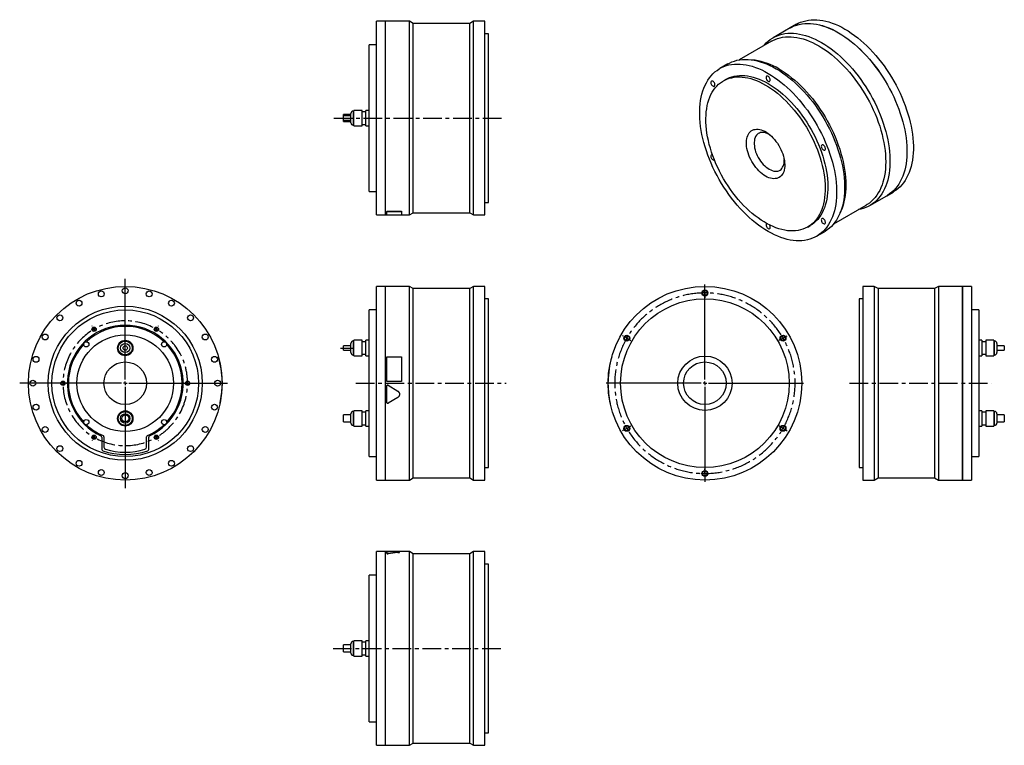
# Model space of a CAD drawing. Extents: x 139 to 1482, y 115 to 1104.
import ezdxf

# ---------------------------------------------------------------- set-up
doc = ezdxf.new("R2010")
doc.units = 0
doc.header["$LTSCALE"] = 2
doc.header["$MEASUREMENT"] = 0
doc.linetypes.add('CENTERX2', pattern=[20.32, 12.7, -2.54, 2.54, -2.54])
doc.layers.get('0').update_dxf_attribs({"linetype": 'CONTINUOUS'})

# ---------------------------------------------------------------- blocks, each defined once
blk = doc.blocks.new('SW_CENTERMARKSYMBOL_0')
at = {"color": 0, "linetype": 'Continuous'}
for p, q in [((0, 5), (0, 142.4)), ((-5, 0), (-143.9, 0)), ((0, 0), (-2.5, 0)), ((0, 0), (0, 2.5)), ((0, 0), (0, -2.5)), ((0, 0), (2.5, 0)), ((5, 0), (139.4, 0)), ((0, -5), (0, -142.8))]:
    blk.add_line(p, q, dxfattribs=at)
blk = doc.blocks.new('SW_CENTERMARKSYMBOL_2')
at = {"color": 6, "linetype": 'Continuous'}
for p, q in [((-2.5, 4.3), (-2.8, 4.8)), ((0, 0), (-1.2, 2.2)), ((0, 0), (1.2, -2.2)), ((85, 0), (83.8, -2.2)), ((85, 0), (86.2, 2.2)), ((87.5, 4.3), (87.8, 4.8)), ((2.5, -4.3), (2.8, -4.8)), ((82.5, -4.3), (82.2, -4.8)), ((-47.5, -73.6), (-48, -73.6)), ((-42.5, -73.6), (-45, -73.6)), ((-42.5, -73.6), (-40, -73.6)), ((-37.5, -73.6), (-37, -73.6)), ((122.5, -73.6), (122, -73.6)), ((127.5, -73.6), (125, -73.6)), ((127.5, -73.6), (130, -73.6)), ((132.5, -73.6), (133, -73.6)), ((0, -147.2), (-1.2, -149.4)), ((0, -147.2), (1.2, -145.1)), ((2.5, -142.9), (2.8, -142.5)), ((82.5, -142.9), (82.2, -142.5)), ((85, -147.2), (83.8, -145.1)), ((85, -147.2), (86.2, -149.4)), ((-2.5, -151.6), (-2.8, -152)), ((87.5, -151.6), (87.8, -152))]:
    blk.add_line(p, q, dxfattribs=at)
for start, end in [(118.3148, 120), (60, 61.6852), (120, 121.6852), (58.3148, 60), (178.3148, 180), (180, 181.6852), (0, 1.6852), (358.3148, 0), (238.3148, 240), (240, 241.6852), (298.3148, 300), (300, 301.6852)]:
    blk.add_arc((42.5, -73.6), 85, start, end, dxfattribs=at)
at = {"color": 6, "linetype": 'CENTERX2'}
for start, end in [(63.3703, 116.6297), (123.3703, 176.6297), (303.3703, 56.6297), (183.3703, 236.6297), (243.3703, 296.6297)]:
    blk.add_arc((42.5, -73.6), 85, start, end, dxfattribs=at)
blk = doc.blocks.new('SW_CENTERMARKSYMBOL_8')
at = {"color": 0, "linetype": 'Continuous'}
for p, q in [((0, 5), (0, 134.5)), ((-5, 0), (-134.5, 0)), ((0, 0), (-2.5, 0)), ((0, 0), (0, 2.5)), ((0, 0), (0, -2.5)), ((0, 0), (2.5, 0)), ((5, 0), (134.5, 0)), ((0, -5), (0, -134.5))]:
    blk.add_line(p, q, dxfattribs=at)
blk = doc.blocks.new('SW_CENTERMARKSYMBOL_9')
at = {"color": 6, "linetype": 'Continuous'}
for p, q in [((0, 5), (0, 6.5)), ((0, 0), (0, 2.5)), ((0, 0), (0, -2.5)), ((0, -5), (0, -6.5)), ((-110.9, -59), (-112.2, -58.2)), ((-106.5, -61.5), (-108.7, -60.2)), ((-106.5, -61.5), (-104.4, -62.8)), ((-102.2, -64), (-100.9, -64.8)), ((102.2, -64), (100.9, -64.8)), ((106.5, -61.5), (104.4, -62.8)), ((106.5, -61.5), (108.7, -60.2)), ((110.9, -59), (112.2, -58.2)), ((-110.9, -187), (-112.2, -187.8)), ((-106.5, -184.5), (-108.7, -185.8)), ((-106.5, -184.5), (-104.4, -183.2)), ((-102.2, -182), (-100.9, -181.2)), ((102.2, -182), (100.9, -181.2)), ((106.5, -184.5), (104.4, -183.2)), ((106.5, -184.5), (108.7, -185.8)), ((110.9, -187), (112.2, -187.8)), ((0, -241), (0, -239.5)), ((0, -246), (0, -243.5)), ((0, -246), (0, -248.5)), ((0, -251), (0, -252.5))]:
    blk.add_line(p, q, dxfattribs=at)
for start, end in [(90, 91.1645), (88.8355, 90), (150, 151.1645), (148.8355, 150), (30, 31.1645), (28.8355, 30), (208.8355, 210), (210, 211.1645), (328.8355, 330), (330, 331.1645), (268.8355, 270), (270, 271.1645)]:
    blk.add_arc((0, -123), 123, start, end, dxfattribs=at)
at = {"color": 6, "linetype": 'CENTERX2'}
for start, end in [(92.3291, 147.6709), (32.3291, 87.6709), (152.3291, 207.6709), (332.3291, 27.6709), (212.3291, 327.6709)]:
    blk.add_arc((0, -123), 123, start, end, dxfattribs=at)

msp = doc.modelspace()

# ---------------------------------------------------------------- linework, layer by layer
at = {"color": 7, "linetype": 'Continuous'}
for p, q in [((637.7, 1101.8), (625.4, 1101.8)), ((625.4, 969.8), (625.4, 1101.8)), ((637.7, 969.8), (637.7, 1101.8)), ((670.5, 1101.8), (637.8, 1101.8)), ((637.8, 969.8), (637.8, 1101.8)), ((675.7, 1098.8), (670.5, 1101.8)), ((670.5, 969.8), (670.5, 1101.8)), ((757.9, 1101.8), (752.7, 1098.8)), ((773.4, 1101.8), (757.9, 1101.8)), ((757.9, 969.8), (757.9, 1101.8)), ((773.4, 969.8), (773.4, 1101.8)), ((637.8, 1100.8), (637.7, 1100.8)), ((752.7, 1098.8), (675.7, 1098.8)), ((675.7, 969.8), (675.7, 1098.8)), ((752.7, 969.8), (752.7, 1098.8)), ((1189.5, 1092.7), (1166.4, 1079.3)), ((1198.3, 1097.7), (1189.6, 1092.7)), ((778.4, 1084.8), (773.4, 1084.8)), ((778.4, 969.8), (778.4, 1084.8)), ((1164.2, 1074.6), (1120.1, 1049.1)), ((625.4, 1069.8), (615.4, 1069.8)), ((615.4, 969.8), (615.4, 1069.8)), ((1141.7, 1048.6), (1137.3, 1049.3)), ((1104.6, 1043.7), (1093.6, 1037.3)), ((1102.1, 1022.6), (1098.6, 1020.6)), ((605.9, 980.4), (594.9, 980.4)), ((594.9, 969.8), (594.9, 980.4)), ((605.9, 969.8), (605.9, 980.4)), ((615.4, 980.4), (611.2, 980.4)), ((611.2, 969.8), (611.2, 980.4)), ((590.6, 974.6), (580.6, 974.6)), ((580.6, 972.8), (580.6, 974.6)), ((590.6, 972.8), (580.6, 972.8)), ((580.6, 969.8), (580.6, 972.8)), ((580.6, 966.8), (580.6, 969.8)), ((580.6, 966.8), (590.6, 966.8)), ((580.6, 965.1), (580.6, 966.8)), ((590.6, 969.8), (590.6, 976.1)), ((590.6, 963.5), (590.6, 969.8)), ((594.9, 979.3), (593.8, 979.3)), ((594.9, 959.3), (594.9, 969.8)), ((611.2, 978.4), (605.9, 978.4)), ((605.9, 959.3), (605.9, 969.8)), ((611.2, 959.3), (611.2, 969.8)), ((615.4, 869.8), (615.4, 969.8)), ((625.4, 837.8), (625.4, 969.8)), ((637.7, 837.8), (637.7, 969.8)), ((637.8, 837.8), (637.8, 969.8)), ((670.5, 837.8), (670.5, 969.8)), ((675.7, 840.8), (675.7, 969.8)), ((752.7, 840.8), (752.7, 969.8)), ((757.9, 837.8), (757.9, 969.8)), ((773.4, 837.8), (773.4, 969.8)), ((778.4, 854.8), (778.4, 969.8)), ((580.6, 965.1), (590.6, 965.1)), ((593.8, 960.3), (594.9, 960.3)), ((594.9, 959.3), (605.9, 959.3)), ((605.9, 961.2), (611.2, 961.2)), ((611.2, 959.3), (615.4, 959.3)), ((615.4, 869.8), (625.4, 869.8)), ((1298.4, 850.7), (1321.5, 864)), ((1321.6, 864.1), (1330.3, 869.1)), ((773.4, 854.8), (778.4, 854.8)), ((1249.1, 825.7), (1293.2, 851.2)), ((625.4, 837.8), (637.7, 837.8)), ((637.7, 838.8), (637.8, 838.8)), ((637.8, 837.8), (639.7, 837.8)), ((639.7, 842.8), (659.7, 842.8)), ((639.7, 842.8), (639.7, 842.7)), ((639.7, 842.7), (659.7, 842.7)), ((639.7, 837.7), (639.7, 842.7)), ((659.7, 837.7), (639.7, 837.7)), ((659.7, 842.8), (659.7, 842.7)), ((659.7, 842.7), (659.7, 837.7)), ((659.7, 837.8), (670.5, 837.8)), ((670.5, 837.8), (675.7, 840.8)), ((675.7, 840.8), (752.7, 840.8)), ((752.7, 840.8), (757.9, 837.8)), ((757.9, 837.8), (773.4, 837.8)), ((1257.8, 840.5), (1259.5, 844.7)), ((1213.6, 821.4), (1217.1, 823.4)), ((1225.6, 808.7), (1236.6, 815)), ((637.7, 740.5), (625.4, 740.5)), ((625.4, 476.5), (625.4, 740.5)), ((637.7, 476.5), (637.7, 740.5)), ((637.8, 739.5), (637.7, 739.5)), ((670.5, 740.5), (637.8, 740.5)), ((637.8, 476.5), (637.8, 740.5)), ((675.7, 737.5), (670.5, 740.5)), ((670.5, 476.5), (670.5, 740.5)), ((757.9, 740.5), (752.7, 737.5)), ((773.4, 740.5), (757.9, 740.5)), ((757.9, 476.5), (757.9, 740.5)), ((773.4, 476.5), (773.4, 740.5)), ((1304.3, 740.5), (1288.8, 740.5)), ((1288.8, 740.5), (1288.8, 476.5)), ((1309.5, 737.5), (1304.3, 740.5)), ((1304.3, 740.5), (1304.3, 476.5)), ((1391.7, 740.5), (1386.5, 737.5)), ((1424.4, 740.5), (1391.7, 740.5)), ((1391.7, 740.5), (1391.7, 476.5)), ((1424.4, 740.5), (1424.4, 476.5)), ((1424.5, 739.5), (1424.4, 739.5)), ((1436.8, 740.5), (1424.5, 740.5)), ((1424.5, 740.5), (1424.5, 476.5)), ((1436.8, 740.5), (1436.8, 476.5)), ((752.7, 737.5), (675.7, 737.5)), ((675.7, 479.5), (675.7, 737.5)), ((752.7, 479.5), (752.7, 737.5)), ((1386.5, 737.5), (1309.5, 737.5)), ((1309.5, 737.5), (1309.5, 479.5)), ((1386.5, 737.5), (1386.5, 479.5)), ((778.4, 723.5), (773.4, 723.5)), ((778.4, 493.5), (778.4, 723.5)), ((1288.8, 723.5), (1283.8, 723.5)), ((1283.8, 723.5), (1283.8, 493.5)), ((625.4, 708.5), (615.4, 708.5)), ((615.4, 508.5), (615.4, 708.5)), ((1446.8, 708.5), (1436.8, 708.5)), ((1446.8, 708.5), (1446.8, 508.5)), ((590.6, 659.5), (580.6, 659.5)), ((580.6, 653.5), (580.6, 659.5)), ((590.6, 650.2), (590.6, 662.8)), ((594.9, 666), (593.8, 666)), ((605.9, 667.1), (594.9, 667.1)), ((594.9, 646), (594.9, 667.1)), ((605.9, 646), (605.9, 667.1)), ((611.2, 665.1), (605.9, 665.1)), ((615.4, 667.1), (611.2, 667.1)), ((611.2, 646), (611.2, 667.1)), ((1451, 667.1), (1446.8, 667.1)), ((1451, 667.1), (1451, 646)), ((1456.3, 665.1), (1451, 665.1)), ((1467.4, 667.1), (1456.3, 667.1)), ((1456.3, 667.1), (1456.3, 646)), ((1467.4, 667.1), (1467.4, 646)), ((1468.4, 666), (1467.4, 666)), ((1471.6, 662.8), (1471.6, 650.2)), ((1481.6, 659.5), (1471.6, 659.5)), ((1481.6, 659.5), (1481.6, 653.5)), ((410, 644.5), (410.1, 644.5)), ((580.6, 653.5), (590.6, 653.5)), ((593.8, 647), (594.9, 647)), ((594.9, 646), (605.9, 646)), ((605.9, 647.9), (611.2, 647.9)), ((611.2, 646), (615.4, 646)), ((639.7, 644.5), (659.7, 644.5)), ((639.7, 611), (639.7, 644.5)), ((659.7, 644.5), (659.7, 611)), ((946.4, 644.5), (946.3, 644.5)), ((1446.8, 646), (1451, 646)), ((1451, 647.9), (1456.3, 647.9)), ((1456.3, 646), (1467.4, 646)), ((1467.4, 647), (1468.4, 647)), ((1471.6, 653.5), (1481.6, 653.5)), ((414.9, 611), (415, 611)), ((414.9, 604.8), (415, 604.8)), ((659.7, 611), (639.7, 611)), ((659.7, 611), (639.7, 611)), ((639.7, 611), (639.7, 611)), ((639.7, 582.2), (639.7, 604.8)), ((639.7, 604.8), (639.7, 604.8)), ((641.6, 605.8), (654.5, 597.8)), ((641.6, 605.8), (641.6, 605.8)), ((641.6, 605.8), (654.5, 597.9)), ((659.7, 611), (659.7, 611)), ((941.4, 611), (941.3, 611)), ((941.4, 605.8), (941.3, 605.8)), ((654.5, 597.9), (654.5, 597.8)), ((941.8, 597.9), (941.7, 597.8)), ((412.3, 582.2), (412.4, 582.2)), ((654.5, 589.2), (641.6, 581.2)), ((942.8, 589.2), (942.7, 589.2)), ((944.2, 581.2), (944.2, 581.2)), ((590.6, 565.3), (580.6, 565.3)), ((580.6, 555.8), (580.6, 565.3)), ((590.6, 554.2), (590.6, 566.8)), ((594.9, 570), (593.8, 570)), ((605.9, 571.1), (594.9, 571.1)), ((594.9, 550), (594.9, 571.1)), ((605.9, 550), (605.9, 571.1)), ((611.2, 569.1), (605.9, 569.1)), ((615.4, 571.1), (611.2, 571.1)), ((611.2, 550), (611.2, 571.1)), ((1451, 571.1), (1446.8, 571.1)), ((1451, 571.1), (1451, 550)), ((1456.3, 569.1), (1451, 569.1)), ((1467.4, 571.1), (1456.3, 571.1)), ((1456.3, 571.1), (1456.3, 550)), ((1467.4, 571.1), (1467.4, 550)), ((1468.4, 570), (1467.4, 570)), ((1471.6, 566.8), (1471.6, 554.2)), ((1481.6, 565.3), (1471.6, 565.3)), ((1481.6, 565.3), (1481.6, 555.8)), ((580.6, 555.8), (590.6, 555.8)), ((593.8, 551), (594.9, 551)), ((605.9, 551.9), (611.2, 551.9)), ((1451, 551.9), (1456.3, 551.9)), ((1467.4, 551), (1468.4, 551)), ((1471.6, 555.8), (1481.6, 555.8)), ((594.9, 550), (605.9, 550)), ((611.2, 550), (615.4, 550)), ((1446.8, 550), (1451, 550)), ((1456.3, 550), (1467.4, 550)), ((251, 535), (251, 518.4)), ((254, 535.3), (254, 521.3)), ((312, 521.3), (312, 535.3)), ((315, 518.4), (315, 535)), ((615.4, 508.5), (625.4, 508.5)), ((1436.8, 508.5), (1446.8, 508.5)), ((773.4, 493.5), (778.4, 493.5)), ((1283.8, 493.5), (1288.8, 493.5)), ((625.4, 476.5), (637.7, 476.5)), ((637.7, 477.5), (637.8, 477.5)), ((637.8, 476.5), (670.5, 476.5)), ((670.5, 476.5), (675.7, 479.5)), ((675.7, 479.5), (752.7, 479.5)), ((752.7, 479.5), (757.9, 476.5)), ((757.9, 476.5), (773.4, 476.5)), ((1288.8, 476.5), (1304.3, 476.5)), ((1304.3, 476.5), (1309.5, 479.5)), ((1309.5, 479.5), (1386.5, 479.5)), ((1386.5, 479.5), (1391.7, 476.5)), ((1391.7, 476.5), (1424.4, 476.5)), ((1424.4, 477.5), (1424.5, 477.5)), ((1424.5, 476.5), (1436.8, 476.5)), ((637.7, 379.1), (625.4, 379.1)), ((625.4, 115.1), (625.4, 379.1)), ((637.7, 115.1), (637.7, 379.1)), ((637.8, 378.1), (637.7, 378.1)), ((639.7, 379.1), (637.8, 379.1)), ((637.8, 115.1), (637.8, 379.1)), ((639.7, 376.5), (639.7, 379.1)), ((659.7, 379.1), (639.7, 379.1)), ((639.7, 376.4), (639.7, 376.5)), ((641.6, 376.2), (641.6, 376.3)), ((670.5, 379.1), (645.5, 379.1)), ((654.5, 377.6), (654.5, 377.7)), ((659.7, 379.1), (659.7, 379.1)), ((675.7, 376.1), (670.5, 379.1)), ((670.5, 115.1), (670.5, 379.1)), ((752.7, 376.1), (675.7, 376.1)), ((675.7, 118.1), (675.7, 376.1)), ((757.9, 379.1), (752.7, 376.1)), ((752.7, 118.1), (752.7, 376.1)), ((773.4, 379.1), (757.9, 379.1)), ((757.9, 115.1), (757.9, 379.1)), ((773.4, 115.1), (773.4, 379.1)), ((778.4, 362.1), (773.4, 362.1)), ((778.4, 132.1), (778.4, 362.1)), ((625.4, 347.1), (615.4, 347.1)), ((615.4, 147.1), (615.4, 347.1)), ((594.9, 256.6), (593.8, 256.6)), ((605.9, 257.6), (594.9, 257.6)), ((594.9, 236.5), (594.9, 257.6)), ((605.9, 236.5), (605.9, 257.6)), ((611.2, 255.7), (605.9, 255.7)), ((615.4, 257.6), (611.2, 257.6)), ((611.2, 236.5), (611.2, 257.6)), ((590.6, 251.8), (580.6, 251.8)), ((580.6, 242.3), (580.6, 251.8)), ((580.6, 242.3), (590.6, 242.3)), ((590.6, 240.8), (590.6, 253.4)), ((593.8, 237.6), (594.9, 237.6)), ((594.9, 236.5), (605.9, 236.5)), ((605.9, 238.5), (611.2, 238.5)), ((611.2, 236.5), (615.4, 236.5)), ((615.4, 147.1), (625.4, 147.1)), ((773.4, 132.1), (778.4, 132.1)), ((625.4, 115.1), (637.7, 115.1)), ((637.7, 116.1), (637.8, 116.1)), ((637.8, 115.1), (670.5, 115.1)), ((670.5, 115.1), (675.7, 118.1)), ((675.7, 118.1), (752.7, 118.1)), ((752.7, 118.1), (757.9, 115.1)), ((757.9, 115.1), (773.4, 115.1))]:
    msp.add_line(p, q, dxfattribs=at)
at = {"color": 6, "linetype": 'CENTERX2'}
for p, q in [((567.4, 969.8), (800.5, 969.8)), ((597.4, 608.5), (802.5, 608.5)), ((1270.7, 608.5), (1463.8, 608.5)), ((566.3, 247.1), (799.7, 247.1))]:
    msp.add_line(p, q, dxfattribs=at)
at = {"color": 8, "linetype": 'Continuous'}
for p, q in [((593.8, 979.3), (593.8, 969.8)), ((593.8, 969.8), (593.8, 960.3)), ((593.8, 666), (593.8, 647)), ((1468.4, 647), (1468.4, 666)), ((593.8, 570), (593.8, 551)), ((1468.4, 551), (1468.4, 570)), ((593.8, 256.6), (593.8, 237.6))]:
    msp.add_line(p, q, dxfattribs=at)
at = {"color": 7, "linetype": 'CENTERX2'}
msp.add_line((576.6, 656.5), (594.6, 656.5), dxfattribs=at)
at = {"color": 7, "linetype": 'Continuous'}
for points in [[(1198.3, 1097.7), (1200.6, 1099), (1203.9, 1100.5), (1207.3, 1101.7), (1210.8, 1102.6), (1214.5, 1103.3), (1218.2, 1103.8), (1222.1, 1103.9), (1226, 1103.8), (1230.1, 1103.5), (1234.2, 1102.8), (1238.4, 1101.9), (1242.6, 1100.8), (1246.9, 1099.4), (1251.2, 1097.7), (1255.5, 1095.8), (1259.9, 1093.6), (1264.3, 1091.2)], [(1189.5, 1092.7), (1191.9, 1093.9), (1195.1, 1095.4), (1198.5, 1096.6), (1202.1, 1097.6), (1205.7, 1098.3), (1209.5, 1098.7), (1213.3, 1098.9), (1217.3, 1098.8), (1221.3, 1098.4), (1225.4, 1097.8), (1229.6, 1096.9), (1233.8, 1095.7), (1238.1, 1094.3), (1242.4, 1092.6), (1246.8, 1090.7), (1251.1, 1088.6), (1255.5, 1086.1)], [(1189.6, 1092.7), (1191.9, 1094), (1195.2, 1095.5), (1198.6, 1096.7), (1202.1, 1097.6), (1205.8, 1098.3), (1209.5, 1098.7), (1213.4, 1098.9), (1217.3, 1098.8), (1221.4, 1098.4), (1225.5, 1097.8), (1229.7, 1096.9), (1233.9, 1095.8), (1238.2, 1094.3), (1242.5, 1092.7), (1246.8, 1090.8), (1251.2, 1088.6), (1255.6, 1086.2)], [(1264.3, 1091.2), (1268.6, 1088.6), (1273, 1085.7), (1277.4, 1082.6), (1281.7, 1079.3), (1286, 1075.7), (1290.2, 1072), (1294.4, 1068.1), (1298.5, 1064), (1302.5, 1059.7), (1306.4, 1055.2), (1310.3, 1050.6), (1314.1, 1045.8), (1317.7, 1040.9), (1321.2, 1035.9), (1324.6, 1030.8), (1327.9, 1025.5), (1331, 1020.2), (1334, 1014.8), (1336.9, 1009.3), (1339.5, 1003.7), (1342, 998.2), (1344.4, 992.5), (1346.5, 986.9), (1348.5, 981.2), (1350.3, 975.6), (1351.9, 970), (1353.3, 964.4), (1354.5, 958.8), (1355.5, 953.3), (1356.4, 947.9), (1357, 942.5), (1357.4, 937.2), (1357.6, 932.1), (1357.6, 927), (1357.4, 922.1), (1357, 917.3), (1356.4, 912.7), (1355.5, 908.2), (1354.5, 903.8), (1353.3, 899.7), (1351.9, 895.7), (1350.3, 891.9), (1348.5, 888.4), (1346.5, 885), (1344.4, 881.8), (1342, 878.9), (1339.5, 876.2), (1336.9, 873.8), (1334, 871.5), (1331, 869.6), (1330.3, 869.1)], [(1153.9, 1068.7), (1154.6, 1069.5), (1157.1, 1072.2), (1159.8, 1074.7), (1162.6, 1076.9), (1165.6, 1078.9), (1168.7, 1080.6), (1172, 1082.1), (1175.4, 1083.3), (1178.9, 1084.2), (1182.6, 1084.9), (1186.3, 1085.4), (1190.2, 1085.5), (1194.1, 1085.4), (1198.2, 1085), (1202.3, 1084.4), (1206.5, 1083.5), (1210.7, 1082.4), (1215, 1081), (1219.3, 1079.3), (1223.6, 1077.4), (1228, 1075.2), (1232.4, 1072.8)], [(1164.2, 1074.6), (1165.8, 1075.5), (1169, 1077), (1172.3, 1078.2), (1175.8, 1079.2), (1179.4, 1080), (1183.1, 1080.4), (1186.9, 1080.6), (1190.8, 1080.6), (1194.8, 1080.3), (1198.9, 1079.7), (1203, 1078.8), (1207.2, 1077.7), (1211.4, 1076.3), (1215.7, 1074.6), (1220, 1072.8), (1224.4, 1070.6), (1228.7, 1068.2)], [(1255.5, 1086.1), (1259.9, 1083.5), (1264.2, 1080.6), (1268.6, 1077.5), (1272.9, 1074.2), (1277.2, 1070.7), (1281.4, 1066.9), (1285.6, 1063), (1289.7, 1058.9), (1293.7, 1054.6), (1297.7, 1050.2), (1301.5, 1045.5), (1305.3, 1040.8), (1308.9, 1035.9), (1312.5, 1030.9), (1315.9, 1025.7), (1319.1, 1020.5), (1322.3, 1015.1), (1325.3, 1009.7), (1328.1, 1004.2), (1330.8, 998.7), (1333.3, 993.1), (1335.6, 987.5), (1337.8, 981.8), (1339.7, 976.2), (1341.5, 970.5), (1343.1, 964.9), (1344.5, 959.3), (1345.8, 953.8), (1346.8, 948.2), (1347.6, 942.8), (1348.2, 937.5), (1348.6, 932.2), (1348.8, 927), (1348.8, 922), (1348.6, 917), (1348.2, 912.2), (1347.6, 907.6), (1346.8, 903.1), (1345.8, 898.8), (1344.5, 894.6), (1343.1, 890.6), (1341.5, 886.9), (1339.7, 883.3), (1337.8, 879.9), (1335.6, 876.8), (1333.3, 873.9), (1330.8, 871.2), (1328.1, 868.7), (1325.3, 866.5), (1322.3, 864.5), (1321.5, 864)], [(1255.6, 1086.2), (1259.9, 1083.5), (1264.3, 1080.7), (1268.7, 1077.6), (1273, 1074.2), (1277.3, 1070.7), (1281.5, 1067), (1285.7, 1063.1), (1289.8, 1059), (1293.8, 1054.7), (1297.7, 1050.2), (1301.6, 1045.6), (1305.4, 1040.8), (1309, 1035.9), (1312.5, 1030.9), (1315.9, 1025.8), (1319.2, 1020.5), (1322.3, 1015.2), (1325.3, 1009.8), (1328.2, 1004.3), (1330.8, 998.7), (1333.3, 993.1), (1335.7, 987.5), (1337.8, 981.9), (1339.8, 976.2), (1341.6, 970.6), (1343.2, 964.9), (1344.6, 959.3), (1345.8, 953.8), (1346.8, 948.3), (1347.7, 942.9), (1348.3, 937.5), (1348.7, 932.2), (1348.9, 927.1), (1348.9, 922), (1348.7, 917.1), (1348.3, 912.3), (1347.7, 907.6), (1346.8, 903.1), (1345.8, 898.8), (1344.6, 894.7), (1343.2, 890.7), (1341.6, 886.9), (1339.8, 883.3), (1337.8, 880), (1335.7, 876.8), (1333.3, 873.9), (1330.8, 871.2), (1328.2, 868.7), (1325.3, 866.5), (1322.3, 864.5), (1321.6, 864.1)], [(1228.7, 1068.2), (1233, 1065.6), (1237.4, 1062.7), (1241.7, 1059.7), (1246, 1056.4), (1250.2, 1052.8), (1254.4, 1049.1), (1258.5, 1045.2), (1262.6, 1041.1), (1266.6, 1036.8), (1270.5, 1032.4), (1274.3, 1027.8), (1278, 1023), (1281.6, 1018.1), (1285.1, 1013.1), (1288.4, 1008), (1291.6, 1002.8), (1294.7, 997.5), (1297.6, 992.1), (1300.4, 986.6), (1303, 981.1), (1305.4, 975.5), (1307.7, 970), (1309.8, 964.4), (1311.7, 958.7), (1313.4, 953.2), (1314.9, 947.6), (1316.2, 942), (1317.3, 936.6), (1318.3, 931.1), (1319, 925.8), (1319.5, 920.5), (1319.8, 915.3), (1319.9, 910.2), (1319.8, 905.3), (1319.5, 900.5), (1319, 895.8), (1318.3, 891.3), (1317.3, 886.9), (1316.2, 882.7), (1314.9, 878.7), (1313.4, 874.9), (1311.7, 871.2), (1309.8, 867.8), (1307.7, 864.6), (1305.4, 861.6), (1303, 858.9), (1300.4, 856.4), (1297.6, 854.1), (1294.7, 852.1), (1293.2, 851.2)], [(1232.4, 1072.8), (1236.7, 1070.2), (1241.1, 1067.3), (1245.5, 1064.2), (1249.8, 1060.9), (1254.1, 1057.3), (1258.3, 1053.6), (1262.5, 1049.7), (1266.6, 1045.6), (1270.6, 1041.3), (1274.6, 1036.8), (1278.4, 1032.2), (1282.2, 1027.4), (1285.8, 1022.5), (1289.3, 1017.5), (1292.7, 1012.4), (1296, 1007.1), (1299.1, 1001.8), (1302.1, 996.4), (1305, 990.9), (1307.6, 985.3), (1310.1, 979.7), (1312.5, 974.1), (1314.6, 968.5), (1316.6, 962.8), (1318.4, 957.2), (1320, 951.6), (1321.4, 946), (1322.6, 940.4), (1323.6, 934.9), (1324.5, 929.5), (1325.1, 924.1), (1325.5, 918.8), (1325.7, 913.7), (1325.7, 908.6), (1325.5, 903.7), (1325.1, 898.9), (1324.5, 894.2), (1323.6, 889.8), (1322.6, 885.4), (1321.4, 881.3), (1320, 877.3), (1318.4, 873.5), (1316.6, 869.9), (1314.6, 866.6), (1312.5, 863.4), (1310.1, 860.5), (1307.6, 857.8), (1305, 855.3), (1302.1, 853.1), (1299.1, 851.2), (1296, 849.4), (1292.7, 848), (1289.3, 846.7), (1285.8, 845.8), (1282.9, 845.2)], [(1104.6, 1043.7), (1106.9, 1044.9), (1110.2, 1046.4), (1113.6, 1047.6), (1117.1, 1048.6), (1120.8, 1049.2), (1124.5, 1049.7), (1128.4, 1049.8), (1132.3, 1049.7), (1136.4, 1049.4), (1140.5, 1048.7), (1144.7, 1047.8), (1148.9, 1046.7), (1153.2, 1045.3), (1157.5, 1043.6), (1161.8, 1041.7), (1166.2, 1039.5), (1170.6, 1037.1)], [(1159.6, 1030.8), (1164, 1028.1), (1168.4, 1025.3), (1172.7, 1022.2), (1177, 1018.9), (1181.3, 1015.3), (1185.5, 1011.6), (1189.7, 1007.7), (1193.8, 1003.6), (1197.8, 999.3), (1201.8, 994.8), (1205.7, 990.2), (1209.4, 985.4), (1213.1, 980.5), (1216.6, 975.5), (1220, 970.4), (1223.3, 965.1), (1226.4, 959.8), (1229.4, 954.4), (1232.2, 948.9), (1234.9, 943.3), (1237.4, 937.7), (1239.7, 932.1), (1241.9, 926.5), (1243.8, 920.8), (1245.6, 915.2), (1247.2, 909.6), (1248.7, 904), (1249.9, 898.4), (1250.9, 892.9), (1251.7, 887.5), (1252.3, 882.1), (1252.7, 876.8), (1252.9, 871.7), (1252.9, 866.6), (1252.7, 861.7), (1252.3, 856.9), (1251.7, 852.2), (1250.9, 847.7), (1249.9, 843.4), (1248.7, 839.3), (1247.2, 835.3), (1245.6, 831.5), (1243.8, 827.9), (1241.9, 824.6), (1239.7, 821.4), (1237.4, 818.5), (1234.9, 815.8), (1232.2, 813.3), (1229.4, 811.1), (1226.4, 809.1), (1223.3, 807.4), (1220, 806), (1216.6, 804.7), (1213.1, 803.8), (1209.4, 803.1), (1205.7, 802.7), (1201.8, 802.5), (1197.8, 802.6), (1193.8, 803), (1189.7, 803.6), (1185.5, 804.5), (1181.3, 805.7), (1177, 807.1), (1172.7, 808.7), (1168.4, 810.7), (1164, 812.8), (1159.6, 815.2), (1155.2, 817.9), (1150.9, 820.7), (1146.5, 823.8), (1142.2, 827.2), (1137.9, 830.7), (1133.7, 834.4), (1129.5, 838.4), (1125.4, 842.5), (1121.4, 846.8), (1117.4, 851.2), (1113.6, 855.8), (1109.8, 860.6), (1106.2, 865.5), (1102.7, 870.5), (1099.2, 875.7), (1096, 880.9), (1092.8, 886.2), (1089.9, 891.7), (1087, 897.1), (1084.4, 902.7), (1081.9, 908.3), (1079.5, 913.9), (1077.4, 919.5), (1075.4, 925.2), (1073.6, 930.8), (1072, 936.5), (1070.6, 942.1), (1069.4, 947.6), (1068.3, 953.1), (1067.5, 958.6), (1066.9, 963.9), (1066.5, 969.2), (1066.3, 974.4), (1066.3, 979.4), (1066.5, 984.3), (1066.9, 989.1), (1067.5, 993.8), (1068.3, 998.3), (1069.4, 1002.6), (1070.6, 1006.8), (1072, 1010.7), (1073.6, 1014.5), (1075.4, 1018.1), (1077.4, 1021.4), (1079.5, 1024.6), (1081.9, 1027.5), (1084.4, 1030.2), (1087, 1032.7), (1089.9, 1034.9), (1092.8, 1036.9), (1096, 1038.6), (1099.2, 1040.1), (1102.7, 1041.3), (1106.2, 1042.2), (1109.8, 1042.9), (1113.6, 1043.3), (1117.4, 1043.5), (1121.4, 1043.4), (1125.4, 1043), (1129.5, 1042.4), (1133.7, 1041.5), (1137.9, 1040.4), (1142.2, 1039), (1146.5, 1037.3), (1150.9, 1035.4), (1155.2, 1033.2), (1159.6, 1030.8)], [(1170.6, 1037.1), (1175, 1034.5), (1179.3, 1031.6), (1183.7, 1028.5), (1188, 1025.2), (1192.3, 1021.7), (1196.5, 1017.9), (1200.7, 1014), (1204.8, 1009.9), (1208.8, 1005.6), (1212.8, 1001.1), (1216.6, 996.5), (1220.4, 991.8), (1224, 986.9), (1227.5, 981.8), (1230.9, 976.7), (1234.2, 971.4), (1237.3, 966.1), (1240.3, 960.7), (1243.2, 955.2), (1245.8, 949.7), (1248.3, 944.1), (1250.7, 938.4), (1252.8, 932.8), (1254.8, 927.2), (1256.6, 921.5), (1258.2, 915.9), (1259.6, 910.3), (1260.8, 904.7), (1261.8, 899.2), (1262.7, 893.8), (1263.3, 888.4), (1263.7, 883.2), (1263.9, 878), (1263.9, 872.9), (1263.7, 868), (1263.3, 863.2), (1262.7, 858.6), (1261.8, 854.1), (1260.8, 849.7), (1259.6, 845.6), (1258.2, 841.6), (1256.6, 837.8), (1254.8, 834.3), (1252.8, 830.9), (1250.7, 827.8), (1248.3, 824.8), (1245.8, 822.1), (1243.2, 819.7), (1240.3, 817.5), (1237.3, 815.5), (1236.6, 815)], [(1174.3, 1036.8), (1178.6, 1034.2), (1182.9, 1031.3), (1187.2, 1028.2), (1191.5, 1024.9), (1195.8, 1021.4), (1200, 1017.7), (1204.1, 1013.8), (1208.2, 1009.7), (1212.1, 1005.4), (1216.1, 1001), (1219.9, 996.4), (1223.6, 991.6), (1227.2, 986.7), (1230.6, 981.7), (1234, 976.6), (1237.2, 971.4), (1240.3, 966), (1243.2, 960.6), (1246, 955.2), (1248.6, 949.7), (1251, 944.1), (1253.2, 938.5), (1255.3, 932.9), (1257.2, 927.3), (1258.9, 921.7), (1260.5, 916.1), (1261.8, 910.6), (1262.9, 905.1), (1263.8, 899.7), (1264.5, 894.3), (1265.1, 889.1), (1265.4, 883.9), (1265.5, 878.8), (1265.4, 873.8), (1265.1, 869), (1264.5, 864.3), (1263.8, 859.8), (1262.9, 855.5), (1261.8, 851.3), (1260.5, 847.2), (1259.5, 844.7)], [(1156.1, 1014.9), (1160.2, 1012.4), (1164.2, 1009.7), (1168.3, 1006.8), (1172.3, 1003.6), (1176.3, 1000.2), (1180.2, 996.7), (1184.1, 992.9), (1187.9, 989), (1191.6, 984.9), (1195.3, 980.6), (1198.8, 976.2), (1202.2, 971.7), (1205.5, 967), (1208.7, 962.2), (1211.7, 957.3), (1214.7, 952.3), (1217.4, 947.2), (1220, 942.1), (1222.5, 936.9), (1224.7, 931.6), (1226.8, 926.4), (1228.8, 921.1), (1230.5, 915.8), (1232.1, 910.6), (1233.4, 905.3), (1234.6, 900.1), (1235.5, 895), (1236.3, 889.9), (1236.9, 884.9), (1237.2, 880), (1237.4, 875.2), (1237.3, 870.5), (1237.1, 866), (1236.6, 861.5), (1236, 857.3), (1235.1, 853.1), (1234, 849.2), (1232.8, 845.4), (1231.3, 841.9), (1229.7, 838.5), (1227.8, 835.4), (1225.8, 832.4), (1223.6, 829.7), (1221.3, 827.2), (1218.7, 824.9), (1216.1, 822.9), (1213.2, 821.2), (1210.2, 819.7), (1207.1, 818.4), (1203.9, 817.4), (1200.5, 816.7), (1197, 816.2), (1193.5, 816), (1189.8, 816.1), (1186, 816.4), (1182.2, 817), (1178.3, 817.8), (1174.3, 818.9), (1170.3, 820.3), (1166.3, 821.9), (1162.2, 823.8), (1158.1, 825.9), (1154, 828.3), (1150, 830.9), (1145.9, 833.7), (1141.8, 836.7), (1137.8, 840), (1133.9, 843.4), (1130, 847.1), (1126.1, 850.9), (1122.4, 855), (1118.7, 859.1), (1115.1, 863.5), (1111.6, 868), (1108.3, 872.6), (1105, 877.3), (1101.9, 882.2), (1098.9, 887.1), (1096.1, 892.2), (1093.4, 897.3), (1090.9, 902.5), (1088.5, 907.7), (1086.3, 912.9), (1084.3, 918.2), (1082.5, 923.5), (1080.9, 928.7), (1079.4, 934), (1078.1, 939.2), (1077.1, 944.4), (1076.2, 949.5), (1075.5, 954.5), (1075.1, 959.5), (1074.8, 964.3), (1074.8, 969.1), (1074.9, 973.7), (1075.3, 978.2), (1075.8, 982.6), (1076.6, 986.8), (1077.6, 990.8), (1078.7, 994.6), (1080.1, 998.3), (1081.7, 1001.8), (1083.4, 1005), (1085.3, 1008.1), (1087.4, 1010.9), (1089.7, 1013.5), (1092.1, 1015.9), (1094.7, 1018), (1097.5, 1019.9), (1100.4, 1021.6), (1103.5, 1022.9), (1106.6, 1024.1), (1110, 1024.9), (1113.4, 1025.5), (1116.9, 1025.9), (1120.5, 1025.9), (1124.3, 1025.8), (1128.1, 1025.3), (1131.9, 1024.6), (1135.9, 1023.6), (1139.8, 1022.4), (1143.9, 1020.9), (1147.9, 1019.1), (1152, 1017.1), (1156.1, 1014.9)], [(1102.1, 1022.6), (1104, 1023.6), (1107, 1025), (1110.2, 1026.1), (1113.5, 1027), (1116.9, 1027.6), (1120.4, 1027.9), (1124.1, 1028), (1127.8, 1027.8), (1131.6, 1027.3), (1135.5, 1026.6), (1139.4, 1025.6), (1143.4, 1024.4), (1147.4, 1022.9), (1151.5, 1021.1), (1155.5, 1019.2), (1159.6, 1016.9)], [(1162.4, 1021.8), (1162.3, 1022.8), (1162, 1023.7), (1161.5, 1024.7), (1160.9, 1025.6), (1160.2, 1026.3), (1159.4, 1026.8), (1158.7, 1027.1), (1158, 1027.1), (1157.4, 1026.8), (1157, 1026.2), (1156.8, 1025.5), (1156.8, 1024.6), (1157, 1023.6), (1157.4, 1022.7), (1158, 1021.7), (1158.7, 1020.9), (1159.4, 1020.3), (1160.2, 1019.9), (1160.9, 1019.8), (1161.5, 1019.9), (1162, 1020.4), (1162.3, 1021), (1162.4, 1021.8)], [(1085.7, 1018.7), (1085, 1019.5), (1084.2, 1020), (1083.5, 1020.3), (1082.8, 1020.3), (1082.2, 1020.1), (1081.8, 1019.6), (1081.5, 1018.9), (1081.5, 1018), (1081.7, 1017.1), (1082, 1016.1), (1082.6, 1015.1), (1083.2, 1014.3), (1084, 1013.7), (1084.7, 1013.2), (1085.5, 1013.1), (1086.1, 1013.2), (1086.6, 1013.5), (1087, 1014.1), (1087.1, 1014.9), (1087, 1015.9), (1086.8, 1016.8), (1086.3, 1017.8), (1085.7, 1018.7)], [(1159.6, 1016.9), (1163.7, 1014.4), (1167.8, 1011.7), (1171.8, 1008.8), (1175.9, 1005.6), (1179.8, 1002.3), (1183.8, 998.7), (1187.6, 995), (1191.4, 991), (1195.2, 986.9), (1198.8, 982.7), (1202.3, 978.3), (1205.7, 973.7), (1209.1, 969), (1212.2, 964.2), (1215.3, 959.3), (1218.2, 954.3), (1220.9, 949.3), (1223.6, 944.1), (1226, 938.9), (1228.3, 933.7), (1230.4, 928.4), (1232.3, 923.2), (1234, 917.9), (1235.6, 912.6), (1237, 907.4), (1238.1, 902.2), (1239.1, 897), (1239.9, 892), (1240.4, 887), (1240.8, 882.1), (1240.9, 877.3), (1240.9, 872.6), (1240.6, 868), (1240.2, 863.6), (1239.5, 859.3), (1238.6, 855.2), (1237.6, 851.2), (1236.3, 847.5), (1234.8, 843.9), (1233.2, 840.6), (1231.4, 837.4), (1229.3, 834.4), (1227.2, 831.7), (1224.8, 829.2), (1222.3, 827), (1219.6, 825), (1217.1, 823.4)], [(1156.1, 890.8), (1153.8, 892.2), (1151.5, 893.9), (1149.2, 895.8), (1147, 897.9), (1144.9, 900.1), (1142.8, 902.6), (1140.9, 905.1), (1139.1, 907.8), (1137.4, 910.6), (1135.8, 913.5), (1134.4, 916.5), (1133.2, 919.4), (1132.2, 922.4), (1131.3, 925.4), (1130.7, 928.3), (1130.2, 931.2), (1130, 934), (1129.9, 936.7), (1130.1, 939.3), (1130.4, 941.8), (1131, 944), (1131.7, 946.1), (1132.7, 948), (1133.8, 949.7), (1135.1, 951.2), (1136.6, 952.4), (1138.2, 953.3), (1140, 954.1), (1141.8, 954.5), (1143.8, 954.7), (1145.9, 954.7), (1148.1, 954.3), (1150.3, 953.8), (1152.6, 952.9), (1154.9, 951.8), (1157.2, 950.5), (1159.5, 948.9), (1161.8, 947.1), (1164.1, 945.1), (1166.2, 943), (1168.3, 940.6), (1170.3, 938.1), (1172.2, 935.5), (1174, 932.7), (1175.6, 929.9), (1177, 927), (1178.3, 924), (1179.5, 921), (1180.4, 918), (1181.2, 915.1), (1181.7, 912.1), (1182.1, 909.3), (1182.2, 906.5), (1182.2, 903.9), (1181.9, 901.4), (1181.5, 899), (1180.8, 896.8), (1180, 894.9), (1178.9, 893.1), (1177.7, 891.5), (1176.3, 890.1), (1174.8, 889), (1173.1, 888.2), (1171.3, 887.6), (1169.3, 887.3), (1167.3, 887.2), (1165.1, 887.4), (1162.9, 887.9), (1160.7, 888.6), (1158.4, 889.5), (1156.1, 890.8)], [(1162.3, 946.7), (1161, 947.5), (1159, 948.6), (1156.9, 949.4), (1154.9, 950), (1152.9, 950.3), (1151.1, 950.3), (1149.3, 950), (1147.7, 949.5), (1146.2, 948.7), (1144.8, 947.7), (1143.6, 946.4), (1142.6, 944.9), (1141.8, 943.2), (1141.2, 941.2), (1140.8, 939.1), (1140.6, 936.8), (1140.6, 934.4), (1140.8, 931.9), (1141.2, 929.4), (1141.8, 926.7), (1142.6, 924), (1143.6, 921.3), (1144.8, 918.7), (1146.2, 916.1), (1147.7, 913.6), (1149.3, 911.2), (1151.1, 908.9), (1152.9, 906.7), (1154.9, 904.8), (1156.9, 903), (1159, 901.5), (1161, 900.1)], [(1236.4, 926.1), (1237, 926.3), (1237.4, 926.7), (1237.7, 927.4), (1237.8, 928.3), (1237.6, 929.2), (1237.3, 930.2), (1236.8, 931.2), (1236.1, 932), (1235.4, 932.7), (1234.6, 933.2), (1233.9, 933.4), (1233.2, 933.3), (1232.7, 933), (1232.3, 932.4), (1232.1, 931.7), (1232.2, 930.8), (1232.4, 929.8), (1232.8, 928.8), (1233.4, 927.9), (1234.1, 927.1), (1234.9, 926.5), (1235.6, 926.2), (1236.4, 926.1)], [(1082.9, 919.9), (1082.3, 919.7), (1081.8, 919.3), (1081.5, 918.6), (1081.5, 917.8), (1081.6, 916.8), (1081.9, 915.8), (1082.5, 914.8), (1083.1, 914), (1083.8, 913.3), (1084.6, 912.8), (1085.4, 912.6), (1086, 912.7), (1086.4, 912.9)], [(1083.8, 919.8), (1083.6, 919.8), (1082.9, 919.9)], [(1161, 900.1), (1163.1, 899.1), (1165.2, 898.2), (1167.2, 897.7), (1169.1, 897.4), (1171, 897.4), (1172.7, 897.6), (1174.4, 898.1), (1175.9, 898.9), (1177.2, 900), (1178.4, 901.3), (1179.4, 902.8), (1180.3, 904.5), (1180.9, 906.4), (1181.3, 908.5), (1181.5, 910.8), (1181.5, 913.2), (1181.5, 913.5)], [(1233.5, 827.3), (1234.2, 826.6), (1235, 826), (1235.8, 825.7), (1236.5, 825.7), (1237, 825.9), (1237.5, 826.4), (1237.7, 827.1), (1237.8, 828), (1237.6, 828.9), (1237.2, 829.9), (1236.7, 830.9), (1236, 831.7), (1235.3, 832.4), (1234.5, 832.8), (1233.8, 833), (1233.1, 832.9), (1232.6, 832.5), (1232.3, 831.9), (1232.1, 831.1), (1232.2, 830.2), (1232.5, 829.2), (1232.9, 828.2), (1233.5, 827.3)], [(1156.8, 824.2), (1156.9, 823.3), (1157.2, 822.3), (1157.7, 821.3), (1158.3, 820.4), (1159, 819.7), (1159.8, 819.2), (1160.6, 819), (1161.2, 819), (1161.8, 819.2), (1162.2, 819.8), (1162.4, 820.5), (1162.4, 821.4), (1162.2, 822.4), (1161.8, 823.4), (1161.3, 824.3)]]:
    msp.add_lwpolyline(points, dxfattribs=at)
for centre, radius in [((283, 608.5), 132), ((283, 734.5), 4), ((1073.4, 608.5), 132), ((250.3, 730.2), 4), ((315.6, 730.2), 4), ((283, 608.5), 105), ((220, 717.6), 4), ((346, 717.6), 4), ((1073.4, 608.5), 115), ((283, 608.5), 100), ((193.9, 697.6), 4), ((372.1, 697.6), 4), ((173.8, 671.5), 4), ((283, 608.5), 65.8), ((392.1, 671.5), 4), ((229.9, 661.5), 3.5), ((283, 656.5), 10.5), ((283, 656.5), 9.5), ((283, 656.5), 6.3), ((283, 656.5), 3), ((336, 661.5), 3.5), ((161.3, 641.1), 4), ((404.7, 641.1), 4), ((1073.4, 608.5), 37), ((283, 608.5), 29), ((1073.4, 608.5), 29), ((157, 608.5), 4), ((409, 608.5), 4), ((161.3, 575.9), 4), ((404.7, 575.9), 4), ((283, 560.5), 10.5), ((283, 560.5), 9.5), ((283, 560.5), 6.3), ((283, 560.5), 4.75), ((229.9, 555.5), 3.5), ((336, 555.5), 3.5), ((173.8, 545.5), 4), ((392.1, 545.5), 4), ((193.9, 519.4), 4), ((372.1, 519.4), 4), ((220, 499.4), 4), ((346, 499.4), 4), ((250.3, 486.8), 4), ((283, 482.5), 4), ((315.6, 486.8), 4)]:
    msp.add_circle(centre, radius, dxfattribs=at)
at = {"color": 6, "linetype": 'Continuous'}
for centre, radius in [((1073.4, 731.5), 4), ((240.5, 682.1), 3), ((325.5, 682.1), 3), ((966.9, 670), 4), ((1179.9, 670), 4), ((198, 608.5), 3), ((368, 608.5), 3), ((966.9, 547), 4), ((1179.9, 547), 4), ((240.5, 534.9), 3), ((325.5, 534.9), 3), ((1073.4, 485.5), 4)]:
    msp.add_circle(centre, radius, dxfattribs=at)
for centre, radius in [((1073.4, 731.5), 3.32), ((240.5, 682.1), 2.46), ((325.5, 682.1), 2.46), ((966.9, 670), 3.32), ((1179.9, 670), 3.32), ((198, 608.5), 2.46), ((368, 608.5), 2.46), ((240.5, 534.9), 2.46), ((325.5, 534.9), 2.46), ((966.9, 547), 3.32), ((1179.9, 547), 3.32), ((1073.4, 485.5), 3.32)]:
    msp.add_circle(centre, radius)
at = {"color": 7, "linetype": 'Continuous'}
for centre, radius, start, end in [((1127.7, 959.7), 90.1, 58.8985, 81.0657), ((593.8, 976.1), 3.2, 90, 180), ((593.8, 963.5), 3.2, 180, 270), ((1158.6, 824.5), 1.85, 117.3763, 188.2784), ((283, 608.5), 79, 294.819, 245.181), ((283, 608.5), 77.5, 46.8409, 133.1591), ((283, 608.5), 77.5, 136.8409, 223.1591), ((283, 608.5), 77.5, 316.8409, 43.1591), ((593.8, 662.8), 3.2, 90, 180), ((1468.4, 662.8), 3.2, 0, 90), ((283, 608.5), 132.1, 1.0852, 15.8266), ((593.8, 650.2), 3.2, 180, 270), ((1073.4, 608.5), 132.1, 164.1734, 178.9148), ((1468.4, 650.2), 3.2, 270, 0), ((283, 608.5), 132.1, 348.5073, 358.3938), ((1073.4, 608.5), 132.1, 181.1627, 184.6315), ((1073.4, 608.5), 132.1, 188.4257, 191.9455), ((593.8, 566.8), 3.2, 90, 180), ((1468.4, 566.8), 3.2, 0, 90), ((283, 608.5), 77.5, 226.8409, 247.0494), ((283, 608.5), 77.5, 292.9506, 313.1591), ((593.8, 554.2), 3.2, 180, 270), ((1468.4, 554.2), 3.2, 270, 0), ((252, 535.3), 2, 0, 67.0494), ((314, 535.3), 2, 112.9506, 180), ((249, 535), 2, 0, 65.181), ((317, 535), 2, 114.819, 180), ((253, 518.4), 2, 180, 251.5915), ((283, 608.5), 97, 251.5915, 288.4085), ((257, 521.3), 3, 180, 253.3985), ((283, 608.5), 94, 253.3985, 286.6015), ((309, 521.3), 3, 286.6015, 360), ((313, 518.4), 2, 288.4085, 0), ((593.8, 253.4), 3.2, 90, 180), ((593.8, 240.8), 3.2, 180, 270)]:
    msp.add_arc(centre, radius, start, end, dxfattribs=at)
for centre, ratio, start_param, end_param in [((637.2, 247.1), 0.616856, 1.489962, 1.550504), ((685.9, 247.1), 0.616856, 1.717852, 1.779285), ((685.9, 247.1), 0.616389, 1.717852, 1.779285)]:
    msp.add_ellipse(centre, major_axis=(214.2, 0), ratio=ratio, start_param=start_param, end_param=end_param, dxfattribs=at)
for points, knots in [([(415, 604.8), (415, 604.9), (415, 605.1), (415, 605.4), (415, 605.7), (415, 605.9), (415, 606), (415, 606), (415, 606)], [0, 0, 0, 0, 0.182778, 0.365883, 0.549042, 0.731995, 0.914551, 1, 1, 1, 1]), ([(639.7, 604.8), (639.7, 605), (639.8, 605.2), (640, 605.6), (640.2, 605.8), (640.5, 606), (640.7, 606), (641.1, 606), (641.2, 606), (641.4, 605.9), (641.5, 605.9), (641.6, 605.8)], [0, 0, 0, 0, 0.25, 0.25, 0.5, 0.5, 0.75, 0.75, 0.875, 0.875, 1, 1, 1, 1]), ([(641.6, 605.8), (641.5, 605.9), (641.5, 605.9), (641.4, 605.9), (641.3, 606), (641.1, 606), (640.9, 606), (640.6, 606), (640.3, 605.9), (640.1, 605.7), (639.9, 605.5), (639.8, 605.3), (639.8, 605.1), (639.7, 605), (639.7, 604.9), (639.7, 604.8)], [0, 0, 0, 0, 0.041907, 0.083644, 0.125541, 0.188071, 0.250753, 0.375512, 0.500102, 0.624907, 0.749892, 0.812444, 0.875078, 0.937531, 1, 1, 1, 1]), ([(941.3, 606), (941.3, 606), (941.3, 606), (941.3, 606), (941.3, 605.9), (941.3, 605.8)], [0, 0, 0, 0, 0.209841, 0.604463, 1, 1, 1, 1]), ([(654.5, 597.9), (654.9, 597.6), (655.6, 597.1), (656.3, 596), (656.8, 594.8), (656.9, 593.9), (656.9, 593.5)], [0, 0, 0, 0, 0.250043, 0.500665, 0.751326, 1, 1, 1, 1]), ([(654.5, 597.8), (654.9, 597.6), (655.2, 597.3), (655.8, 596.7), (656.1, 596.4), (656.4, 595.8), (656.5, 595.6), (656.6, 595.2), (656.7, 595), (656.9, 594.4), (656.9, 593.9), (656.9, 593.1), (656.9, 592.6), (656.7, 591.8), (656.5, 591.4), (656.1, 590.6), (655.8, 590.3), (655.2, 589.7), (654.9, 589.4), (654.5, 589.2)], [0, 0, 0, 0, 0.125, 0.125, 0.25, 0.25, 0.3125, 0.3125, 0.375, 0.375, 0.5, 0.5, 0.625, 0.625, 0.75, 0.75, 0.875, 0.875, 1, 1, 1, 1]), ([(941.7, 597.8), (941.7, 597.6), (941.8, 597.3), (941.8, 596.7), (941.8, 596.4), (941.9, 595.8), (941.9, 595.6), (942, 595.2), (942, 595), (942.1, 594.4), (942.1, 593.9), (942.2, 593.1), (942.2, 592.6), (942.4, 591.8), (942.4, 591.4), (942.5, 590.6), (942.6, 590.3), (942.6, 589.7), (942.7, 589.4), (942.7, 589.2)], [0, 0, 0, 0, 0.125, 0.125, 0.25, 0.25, 0.3125, 0.3125, 0.375, 0.375, 0.5, 0.5, 0.625, 0.625, 0.75, 0.75, 0.875, 0.875, 1, 1, 1, 1]), ([(412.2, 581), (412.2, 581), (412.2, 581), (412.2, 581.1), (412.2, 581.3), (412.3, 581.6), (412.3, 581.9), (412.4, 582.1), (412.4, 582.2)], [0, 0, 0, 0, 0.087501, 0.269917, 0.452139, 0.634278, 0.816768, 1, 1, 1, 1]), ([(641.6, 581.2), (641.4, 581.1), (641.2, 581), (640.8, 581), (640.7, 581), (640.5, 581.1), (640.4, 581.1), (640.2, 581.3), (640, 581.4), (639.8, 581.8), (639.7, 582), (639.7, 582.2)], [0, 0, 0, 0, 0.25, 0.25, 0.375, 0.375, 0.5, 0.5, 0.75, 0.75, 1, 1, 1, 1]), ([(944.2, 581.2), (944.2, 581.1), (944.2, 581), (944.2, 581), (944.2, 581), (944.2, 581)], [0, 0, 0, 0, 0.396377, 0.793302, 1, 1, 1, 1]), ([(639.7, 379.1), (639.7, 379.1), (639.8, 379.1), (640, 379.1), (640.2, 379.1), (640.5, 379.1), (640.7, 379.1), (641.1, 379.1), (641.2, 379.1), (641.4, 379.1), (641.5, 379.1), (641.6, 379.1)], [0, 0, 0, 0, 0.25, 0.25, 0.5, 0.5, 0.75, 0.75, 0.875, 0.875, 1, 1, 1, 1]), ([(641.6, 376.3), (641.4, 376.3), (641.2, 376.3), (640.8, 376.3), (640.7, 376.3), (640.5, 376.3), (640.4, 376.3), (640.2, 376.3), (640, 376.4), (639.8, 376.4), (639.7, 376.5), (639.7, 376.5)], [0, 0, 0, 0, 0.25, 0.25, 0.375, 0.375, 0.5, 0.5, 0.75, 0.75, 1, 1, 1, 1]), ([(639.7, 376.4), (639.7, 376.4), (639.7, 376.4), (639.7, 376.4), (639.8, 376.4), (639.8, 376.3), (639.9, 376.3), (640.1, 376.2), (640.3, 376.2), (640.6, 376.2), (640.9, 376.2), (641.1, 376.2), (641.3, 376.2), (641.4, 376.2), (641.5, 376.2), (641.6, 376.2)], [0, 0, 0, 0, 0.041934, 0.083696, 0.1256, 0.188239, 0.250792, 0.375545, 0.50015, 0.625027, 0.749942, 0.812351, 0.875037, 0.937432, 1, 1, 1, 1]), ([(654.5, 378.7), (654.9, 378.7), (655.2, 378.7), (655.8, 378.6), (656.1, 378.6), (656.4, 378.6), (656.5, 378.5), (656.6, 378.5), (656.7, 378.5), (656.9, 378.4), (656.9, 378.4), (656.9, 378.3), (656.9, 378.2), (656.7, 378.1), (656.5, 378.1), (656.1, 377.9), (655.8, 377.9), (655.2, 377.8), (654.9, 377.8), (654.5, 377.7)], [0, 0, 0, 0, 0.125, 0.125, 0.25, 0.25, 0.3125, 0.3125, 0.375, 0.375, 0.5, 0.5, 0.625, 0.625, 0.75, 0.75, 0.875, 0.875, 1, 1, 1, 1]), ([(654.5, 377.6), (654.6, 377.6), (654.7, 377.7), (654.9, 377.7), (655, 377.7), (655.2, 377.7), (655.4, 377.7), (655.6, 377.8), (655.9, 377.8), (656.3, 377.9), (656.6, 378), (656.8, 378), (656.9, 378.1), (656.9, 378.2), (656.9, 378.2), (656.9, 378.2)], [0, 0, 0, 0, 0.041699, 0.083265, 0.124773, 0.166298, 0.207915, 0.249699, 0.374782, 0.500004, 0.625109, 0.750267, 0.83362, 0.916668, 1, 1, 1, 1])]:
    msp.add_open_spline(points, degree=3, knots=knots, dxfattribs=at)

# ---------------------------------------------------------------- block references
at = {"color": 6, "linetype": 'Continuous'}
for name, p in [('SW_CENTERMARKSYMBOL_0', (283, 608.5)), ('SW_CENTERMARKSYMBOL_8', (1073.4, 608.5))]:
    msp.add_blockref(name, p, dxfattribs=at)
at = {"color": 7, "linetype": 'Continuous'}
for name, p in [('SW_CENTERMARKSYMBOL_9', (1073.4, 731.5)), ('SW_CENTERMARKSYMBOL_2', (240.5, 682.1))]:
    msp.add_blockref(name, p, dxfattribs=at)

doc.saveas('drawing.dxf')
